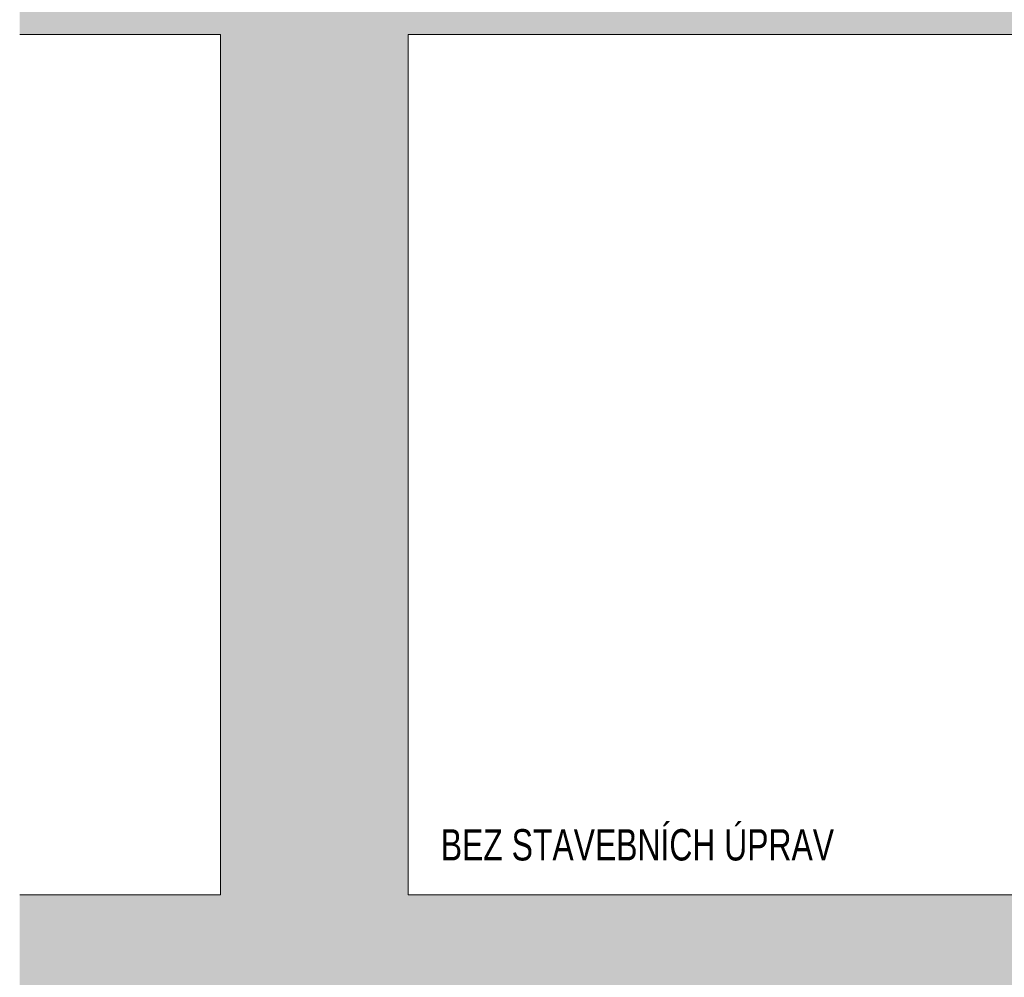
# Model space of a CAD drawing. Header units: millimetres. Extents: x 29003 to 60673, y -60985 to 17010.
# Tile 103 of 128: x 38664 to 41812, y 2355 to 5415. Entities that reach past the tile are written whole.
import ezdxf

# ---------------------------------------------------------------- set-up
doc = ezdxf.new("R2010")
doc.units = ezdxf.units.MM
doc.linetypes.add('Carkovana 2x_1_1', pattern=[200, 150, -50])
for name, color, linetype, lineweight in [('XR$1$ŘEZY_1', 7, 'Continuous', 25), ('XR$2$ŘEZY - KOTY_ TEXTY_1', 7, 'Continuous', 25), ('XR$3$ŘEZY - FILING_1', 7, 'Continuous', 25)]:
    doc.layers.add(name, color=color, linetype=linetype, lineweight=lineweight)
doc.styles.add('ARIALNARROW', font='ARIALN.TTF')

msp = doc.modelspace()

# ---------------------------------------------------------------- hatches: boundary and pattern name
at = {"layer": 'XR$3$ŘEZY - FILING_1', "linetype": 'Carkovana 2x_1_1', "lineweight": 13}
h = msp.add_hatch(color=254, dxfattribs=at)
h.paths.add_polyline_path([(43335.9, 2517.8), (43335.9, 5408.9), (43640, 5403.6), (43640, 5588.6), (38663.8, 5675.5), (38663.8, 5367.8), (39305.9, 5367.8), (39305.9, 2617.8), (38663.8, 2617.8), (38663.8, 2267.8), (39305.9, 2267.8), (39305.9, -1421.5), (40005.9, -1421.5), (40005.9, -902.2), (39905.9, -902.2), (39905.9, 2267.8), (42885.9, 2267.8), (42885.9, 1937.8), (43335.8, 1937.8), (43335.8, 2237.8), (43335.9, 2237.8)])
h.paths.add_polyline_path([(43245.9, 1087.8), (42885.9, 837.8), (42885.9, -902.2), (42785.9, -902.2), (42785.9, -1421.5), (43335.9, -1421.5), (43335.9, -453.4), (43335.8, -453.4), (43335.8, 1087.8)])
h.paths.add_polyline_path([(39905.9, 5367.8), (42885.9, 5367.8), (42885.9, 2617.8), (39905.9, 2617.8)], flags=16)

# ---------------------------------------------------------------- linework, layer by layer
at = {"layer": 'XR$1$ŘEZY_1', "color": 7, "linetype": 'Continuous', "lineweight": 13}
for p, q in [((38663.8, 5367.8), (39305.9, 5367.8)), ((39305.9, 2617.8), (39305.9, 5367.8)), ((39905.9, 2617.8), (39905.9, 5367.8)), ((39905.9, 5367.8), (42885.9, 5367.8)), ((39305.9, 2617.8), (38663.8, 2617.8)), ((42885.9, 2617.8), (39905.9, 2617.8))]:
    msp.add_line(p, q, dxfattribs=at)

# ---------------------------------------------------------------- texts
at = {"layer": 'XR$2$ŘEZY - KOTY_ TEXTY_1', "color": 7, "linetype": 'Continuous', "lineweight": 18, "insert": (40010.1, 2726.6), "char_height": 100, "width": 1305.941, "attachment_point": 7, "style": 'ARIALNARROW'}
msp.add_mtext('\\W0.89;BEZ STAVEBNÍCH ÚPRAV', dxfattribs=at)

doc.saveas('drawing.dxf')
